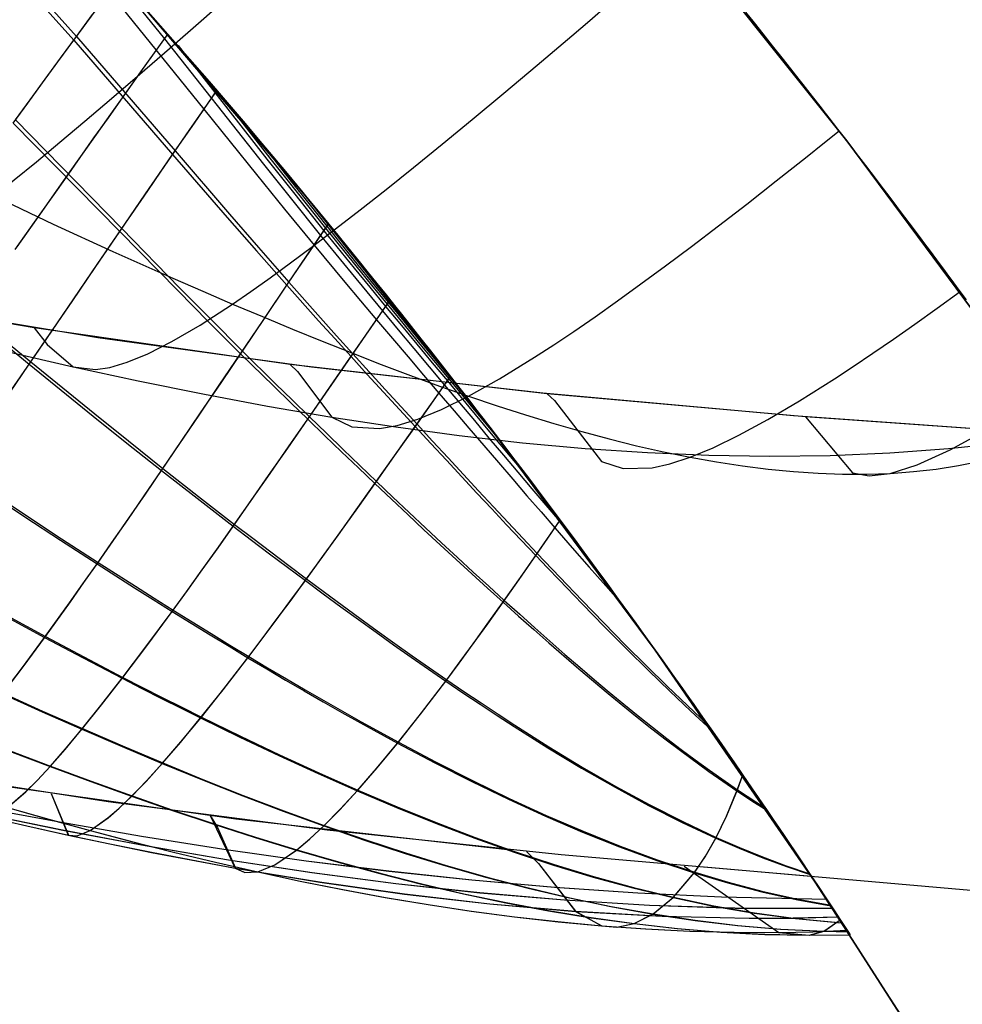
# Model space of a CAD drawing. Header units: millimetres. Extents: x -58 to 58, y -58 to 58.
# Tile 71 of 74: x 40.15 to 46.32, y 29.41 to 35.86. Entities that reach past the tile are written whole.
import ezdxf

# ---------------------------------------------------------------- set-up
doc = ezdxf.new("R2010")
doc.units = ezdxf.units.MM
doc.header["$MEASUREMENT"] = 0
doc.layers.add('Predefinito', color=5, linetype='Continuous')

msp = doc.modelspace()

# ---------------------------------------------------------------- linework, layer by layer
at = {"layer": 'Predefinito', "color": 9}
for points in [[(49.9611, 28.463), (48.9489, 30.1705), (47.8783, 31.8421), (46.7507, 33.4757), (45.5674, 35.0694), (44.3298, 36.6213), (43.0394, 38.1296), (41.6976, 39.5924), (40.3062, 41.008), (38.8668, 42.3748), (37.381, 43.6911), (35.8507, 44.9553), (34.2776, 46.1659), (32.6637, 47.3216), (31.0109, 48.4208), (29.3211, 49.4623), (27.5964, 50.4449), (25.8388, 51.3674), (24.0504, 52.2286), (22.2333, 53.0276), (20.3898, 53.7634), (18.5219, 54.4352)], [(18.5219, 54.4352), (20.3898, 53.7634), (22.2333, 53.0276), (24.0504, 52.2286), (25.8388, 51.3674), (27.5964, 50.4449), (29.3211, 49.4623), (31.0109, 48.4208), (32.6637, 47.3216), (34.2776, 46.1659), (35.8507, 44.9553), (37.381, 43.6911), (38.8668, 42.3748), (40.3062, 41.008), (41.6976, 39.5924), (43.0394, 38.1296), (44.3298, 36.6213), (45.5674, 35.0694), (46.7507, 33.4757), (47.8783, 31.8421), (48.9489, 30.1705), (49.9611, 28.463)], [(46.395, 28.5964), (45.3803, 30.1807), (44.3116, 31.7291), (43.19, 33.2397), (42.0169, 34.7106), (40.7938, 36.1402), (39.5221, 37.5267), (38.2033, 38.8685), (36.8389, 40.164), (35.4307, 41.4116), (33.9802, 42.6098), (32.4892, 43.7573), (30.9595, 44.8526), (29.3929, 45.8945), (27.7913, 46.8817), (26.1566, 47.813), (24.4907, 48.6873), (22.7956, 49.5036), (21.0733, 50.261), (19.326, 50.9584)], [(19.326, 50.9584), (21.0733, 50.261), (22.7956, 49.5036), (24.4907, 48.6873), (26.1566, 47.813), (27.7913, 46.8817), (29.3929, 45.8945), (30.9595, 44.8526), (32.4892, 43.7573), (33.9802, 42.6098), (35.4307, 41.4116), (36.8389, 40.164), (38.2033, 38.8685), (39.5221, 37.5267), (40.7938, 36.1402), (42.0169, 34.7106), (43.19, 33.2397), (44.3116, 31.7291), (45.3803, 30.1807), (46.395, 28.5964)], [(46.9894, 33.1398), (45.297, 33.2589), (43.6039, 33.411), (41.92, 33.6024), (40.2418, 33.8429), (39.4059, 33.9852), (38.5733, 34.1447), (37.7449, 34.3236), (36.9218, 34.5243), (36.1049, 34.7498)], [(46.9894, 33.1398), (45.2174, 33.2652), (43.5762, 33.4138), (42.0586, 33.585), (40.6576, 33.778), (39.3661, 33.9924), (38.1772, 34.2276), (37.6189, 34.3527), (37.0837, 34.4828), (36.5705, 34.6179)], [(46.9894, 33.1398), (45.2174, 33.2652), (43.5762, 33.4138), (42.0586, 33.585), (40.6576, 33.778), (39.3661, 33.9924), (38.1772, 34.2276), (37.6189, 34.3527), (37.0837, 34.4828), (36.5705, 34.6179)], [(45.3364, 30.2467), (43.6959, 30.3875), (42.1616, 30.5505), (40.727, 30.7358), (39.3855, 30.9435), (38.1303, 31.1737), (36.9555, 31.4269), (36.3964, 31.5622)], [(47.7542, 26.2637), (46.9863, 27.6142), (46.1801, 28.9422), (45.3364, 30.2467)]]:
    msp.add_lwpolyline(points, dxfattribs=at)
at = {"layer": 'Predefinito', "color": 9, "extrusion": (-0.003972, 0.000349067, 0.999992)}
msp.add_lwpolyline([(46.6069, 30.1351), (44.6336, 30.3085)], dxfattribs=at)
at = {"layer": 'Predefinito', "color": 9, "extrusion": (0.617267, 0.786718, -0.007506)}
msp.add_lwpolyline([(-16.7305, 320.3751), (-16.7761, 321.9875), (-17.3057, 330.3727)], dxfattribs=at)
at = {"layer": 'Predefinito', "color": 9, "extrusion": (0.617338, 0.786662, 0.007512)}
msp.add_lwpolyline([(-16.7258, 59.6145), (-16.7713, 58.0042), (-17.3011, 49.6153)], dxfattribs=at)
at = {"layer": 'Predefinito', "color": 9, "extrusion": (0, 1, 0)}
msp.add_lwpolyline([(-45.3364, 60.0045), (-45.3364, 320)], dxfattribs=at)
at = {"layer": 'Predefinito', "color": 9}
for points in [[(40.4033, 36.5762, 28.6926), (41.4289, 35.4103, 28.8446), (41.7564, 35.0236, 28.9057), (41.8873, 34.867, 28.9364), (42.0015, 34.7293, 28.9672), (42.1027, 34.6066, 28.998), (42.1936, 34.4957, 29.0288), (42.2761, 34.3945, 29.0596), (42.3518, 34.3012, 29.0905), (42.4217, 34.2147, 29.1213), (42.4866, 34.1341, 29.1522), (42.5472, 34.0585, 29.1831), (42.6584, 33.9192, 29.2449), (42.7586, 33.7927, 29.3066), (42.8507, 33.676, 29.3684), (42.9359, 33.5673, 29.4302), (43.0154, 33.4653, 29.4921), (43.0901, 33.3691, 29.5539), (43.1606, 33.2778, 29.6157), (43.2275, 33.1909, 29.6775), (43.2911, 33.1079, 29.7393), (43.3517, 33.0285, 29.8012), (43.4098, 32.9521, 29.863), (43.4654, 32.8787, 29.9248), (43.5702, 32.7397, 30.0485), (43.6675, 32.6098, 30.1722), (43.7582, 32.488, 30.2959), (43.8431, 32.3733, 30.4196), (43.9229, 32.2649, 30.5433), (43.9981, 32.1623, 30.667), (44.0691, 32.0651, 30.7907), (44.1362, 31.9726, 30.9143), (44.1997, 31.8847, 31.038), (44.26, 31.801, 31.1617), (44.3172, 31.7212, 31.2855), (44.3717, 31.645, 31.4092), (44.4234, 31.5723, 31.5329), (44.4727, 31.5028, 31.6566), (44.5197, 31.4364, 31.7803), (44.5645, 31.3728, 31.904), (44.6073, 31.312, 32.0277), (44.648, 31.2538, 32.1514), (44.687, 31.1981, 32.2751), (44.7242, 31.1448, 32.3988), (44.7597, 31.0937, 32.5225), (44.8262, 30.9977, 32.7699), (44.8871, 30.9096, 33.0174), (44.9428, 30.8284, 33.2648), (44.9941, 30.7536, 33.5122), (45.0411, 30.6846, 33.7596), (45.0844, 30.621, 34.0071), (45.1244, 30.5621, 34.2545), (45.1613, 30.5075, 34.5019), (45.1954, 30.457, 34.7494), (45.2561, 30.3666, 35.2442), (45.3085, 30.2885, 35.7391), (45.3538, 30.2205, 36.2339), (45.393, 30.1616, 36.7294), (45.4268, 30.1107, 37.225), (45.4812, 30.0286, 38.216), (45.5217, 29.967, 39.207), (45.5509, 29.9226, 40.198), (45.5833, 29.8732, 42.1801), (45.5897, 29.8635, 44.1622), (45.5139, 29.9789, 50.1016), (45.3811, 30.1796, 56.043), (45.3364, 30.2467, 60.0045)], [(39.8326, 36.4708, 29.177), (40.5, 35.728, 29.3196), (41.1487, 34.98, 29.4847), (41.5062, 34.5672, 29.586), (41.6978, 34.3481, 29.6479), (41.8973, 34.122, 29.7202), (42.1048, 33.8899, 29.8052), (42.2108, 33.7724, 29.853), (42.3179, 33.6546, 29.9047), (42.4247, 33.5376, 29.9602), (42.5304, 33.4221, 30.0194), (42.6352, 33.3081, 30.0821), (42.7388, 33.1955, 30.1483), (42.8414, 33.0844, 30.2179), (42.9428, 32.9748, 30.2909), (43.0432, 32.8668, 30.3672), (43.1425, 32.7603, 30.4467), (43.2407, 32.6555, 30.5294), (43.3378, 32.5522, 30.6152), (43.4339, 32.4505, 30.7041), (43.5288, 32.3506, 30.796), (43.6058, 32.2698, 30.8736), (43.6821, 32.1902, 30.9531), (43.8325, 32.0345, 31.1179), (43.98, 31.8835, 31.2903), (44.125, 31.7376, 31.4699), (44.2674, 31.5967, 31.6566), (44.4075, 31.4611, 31.8502), (44.5455, 31.3308, 32.0504), (44.6814, 31.206, 32.2571)], [(39.8522, 36.4964, 350.8581), (40.5177, 35.7521, 350.716), (41.1643, 35.0026, 350.5515), (41.5207, 34.5886, 350.4505), (41.7118, 34.3688, 350.3888), (41.9109, 34.142, 350.3166), (42.1179, 33.9091, 350.2317), (42.2237, 33.7912, 350.184), (42.3305, 33.673, 350.1323), (42.4371, 33.5556, 350.0768), (42.5427, 33.4396, 350.0177), (42.6472, 33.3252, 349.955), (42.7506, 33.2122, 349.8888), (42.8529, 33.1007, 349.8192), (42.9541, 32.9908, 349.7462), (43.0542, 32.8823, 349.6699), (43.1533, 32.7755, 349.5904), (43.2512, 32.6702, 349.5077), (43.348, 32.5666, 349.4218), (43.4437, 32.4646, 349.3329), (43.5383, 32.3643, 349.241), (43.6868, 32.2079, 349.0884), (43.8324, 32.0559, 348.9285), (43.9754, 31.9084, 348.7615), (44.1158, 31.7657, 348.5876), (44.2538, 31.6277, 348.407), (44.3896, 31.4946, 348.2199), (44.5233, 31.3666, 348.0265), (44.6549, 31.2438, 347.827)], [(40.5389, 36.4259, 351.2892), (41.0959, 35.7371, 351.1588), (41.7433, 34.9159, 350.9826), (41.9268, 34.6861, 350.9234), (42.1186, 34.4482, 350.8537), (42.3186, 34.2031, 350.771), (42.4212, 34.0788, 350.7241), (42.5247, 33.9541, 350.6733), (42.6279, 33.8303, 350.6185), (42.73, 33.708, 350.5599), (42.8309, 33.5872, 350.4976), (42.9306, 33.4681, 350.4318), (43.0291, 33.3506, 350.3623), (43.1263, 33.2348, 350.2895), (43.2223, 33.1205, 350.2132), (43.3171, 33.008, 350.1336), (43.4106, 32.8971, 350.0507), (43.5029, 32.788, 349.9646), (43.5939, 32.6806, 349.8754), (43.6837, 32.5749, 349.7831), (43.7613, 32.4838, 349.6997)], [(40.5695, 36.3919, 351.2849), (41.3874, 35.459, 351.1623), (41.6105, 35.1968, 351.1238), (41.8314, 34.9339, 351.0775), (41.9562, 34.7839, 351.0458), (42.0798, 34.6343, 351.0097), (42.2023, 34.485, 350.9685), (42.3236, 34.336, 350.9216), (42.3885, 34.2559, 350.8939), (42.4528, 34.1761, 350.8643), (42.5181, 34.0948, 350.8321), (42.5829, 34.0139, 350.798), (42.6477, 33.9327, 350.7616), (42.7118, 33.852, 350.7232), (42.7752, 33.7718, 350.6828), (42.8381, 33.692, 350.6405), (42.9003, 33.6128, 350.5963), (42.9617, 33.5342, 350.5502), (43.0225, 33.4562, 350.5023), (43.0825, 33.3789, 350.4526), (43.1418, 33.3022, 350.4012), (43.2004, 33.2261, 350.3479), (43.2583, 33.1507, 350.2928), (43.3155, 33.0759, 350.236), (43.3917, 32.9758, 350.1563), (43.4804, 32.8587, 350.0578), (43.5824, 32.7232, 349.9361), (43.6816, 32.5908, 349.8089), (43.7344, 32.52, 349.7373), (43.7862, 32.4502, 349.6641), (43.8377, 32.3806, 349.5885), (43.8883, 32.312, 349.5114), (43.9394, 32.2424, 349.4303), (43.9895, 32.174, 349.3476), (44.0385, 32.1068, 349.2634), (44.0866, 32.0407, 349.1776), (44.1359, 31.9728, 349.0861), (44.184, 31.9062, 348.9931), (44.231, 31.8411, 348.8985), (44.2768, 31.7773, 348.8025), (44.3214, 31.715, 348.7051), (44.365, 31.654, 348.6062), (44.4074, 31.5945, 348.5059), (44.4487, 31.5364, 348.4043), (44.4896, 31.4787, 348.2995), (44.5293, 31.4226, 348.1937), (44.5677, 31.3681, 348.0869), (44.605, 31.3151, 347.979), (44.6761, 31.2135, 347.7599), (44.7431, 31.1176, 347.5362), (44.8053, 31.028, 347.3104), (44.8633, 30.944, 347.0819), (44.9174, 30.8654, 346.8506), (44.9679, 30.7917, 346.6164), (45.0106, 30.7293, 346.4027), (45.0506, 30.6706, 346.1877), (45.088, 30.6155, 345.9713), (45.1539, 30.5182, 345.5488), (45.1823, 30.4762, 345.3478), (45.2327, 30.4013, 344.9555), (45.2763, 30.3363, 344.573), (45.3151, 30.2786, 344.1938), (45.3794, 30.1825, 343.4516), (45.4295, 30.1069, 342.732), (45.4863, 30.0208, 341.674), (45.5269, 29.9594, 340.641), (45.5738, 29.8878, 338.6256), (45.59, 29.8631, 336.0087), (45.534, 29.9483, 330.9153), (45.3546, 30.2194, 322.3599), (45.3364, 30.2467, 320)], [(38.5733, 34.1447, 60), (38.7053, 34.0247, 51.9908), (38.8092, 34.0071, 49.3287), (38.9647, 34.0412, 46.6753), (39.0687, 34.0856, 45.3541), (39.1944, 34.1523, 44.0379), (39.3448, 34.2445, 42.7279), (39.523, 34.3655, 41.425), (39.6235, 34.4378, 40.7765), (39.7321, 34.5184, 40.1303), (39.8492, 34.6077, 39.4863), (39.9753, 34.7063, 38.8448), (40.1105, 34.8143, 38.2062), (40.2553, 34.9321, 37.5716), (40.4097, 35.0599, 36.9428), (40.5741, 35.1978, 36.3212), (40.7486, 35.3461, 35.7085), (40.9334, 35.505, 35.1062), (41.1288, 35.6746, 34.5158), (41.335, 35.8553, 33.939), (41.5522, 36.0471, 33.3773)], [(38.5733, 34.1447, 320), (38.7053, 34.0247, 328.0092), (38.8092, 34.0071, 330.6713), (38.9647, 34.0412, 333.3247), (39.0687, 34.0856, 334.6459), (39.1944, 34.1523, 335.9621), (39.3448, 34.2445, 337.2721), (39.523, 34.3655, 338.575), (39.6235, 34.4378, 339.2235), (39.7321, 34.5184, 339.8697), (39.8492, 34.6077, 340.5137), (39.9753, 34.7063, 341.1552), (40.1105, 34.8143, 341.7939), (40.2553, 34.9321, 342.4284), (40.4097, 35.0599, 343.0573), (40.5741, 35.1978, 343.6788), (40.7486, 35.3461, 344.2916), (40.9334, 35.505, 344.8939), (41.1289, 35.6747, 345.4842), (41.3351, 35.8553, 346.061), (41.5523, 36.0471, 346.6227)], [(40.7333, 36.0451, 351.1317), (41.3538, 35.2762, 350.9745), (41.6975, 34.8489, 350.8775), (41.8826, 34.621, 350.8178), (42.0759, 34.3854, 350.7475), (42.2774, 34.1428, 350.6643), (42.3806, 34.0198, 350.6172), (42.4848, 33.8965, 350.5662), (42.5887, 33.7739, 350.5112), (42.6915, 33.6529, 350.4525), (42.7932, 33.5335, 350.3901), (42.8936, 33.4156, 350.3241), (42.9929, 33.2993, 350.2546), (43.091, 33.1847, 350.1817), (43.1879, 33.0716, 350.1054), (43.2835, 32.9602, 350.0258), (43.378, 32.8505, 349.9429), (43.4712, 32.7425, 349.8568), (43.5632, 32.6362, 349.7677), (43.6539, 32.5316, 349.6754), (43.7669, 32.4019, 349.5544), (43.878, 32.275, 349.4287), (43.9871, 32.151, 349.2984), (44.0943, 32.0301, 349.1636)], [(40.2418, 33.8429, 60), (40.3267, 33.7328, 54.7228), (40.4973, 33.5883, 49.4574), (40.6425, 33.5694, 46.8345), (40.7375, 33.5835, 45.5277), (40.851, 33.6171, 44.2252), (40.9855, 33.6728, 42.9279), (41.1438, 33.7532, 41.6367), (41.3284, 33.8612, 40.3525), (41.542, 33.9993, 39.0761), (41.6605, 34.0806, 38.4413), (41.7871, 34.1702, 37.8101), (41.922, 34.2683, 37.1837), (42.0653, 34.3753, 36.5635), (42.2172, 34.4911, 35.9509), (42.378, 34.616, 35.3471), (42.5478, 34.7501, 34.7535), (42.7267, 34.8936, 34.1715), (42.9151, 35.0467, 33.6023), (43.113, 35.2095, 33.0473), (43.3206, 35.3823, 32.5079), (43.4281, 35.4724, 32.2444), (43.5381, 35.5651, 31.9853), (43.6506, 35.6604, 31.7308), (43.7657, 35.7582, 31.481), (43.8834, 35.8587, 31.236), (44.0036, 35.9617, 30.9962)], [(40.2418, 33.8429, 320), (40.3267, 33.7328, 325.2772), (40.4973, 33.5883, 330.5426), (40.6425, 33.5694, 333.1655), (40.7375, 33.5835, 334.4723), (40.851, 33.6171, 335.7748), (40.9855, 33.6728, 337.0721), (41.1438, 33.7532, 338.3633), (41.3284, 33.8612, 339.6475), (41.542, 33.9993, 340.9239), (41.6605, 34.0806, 341.5587), (41.7871, 34.1702, 342.1899), (41.922, 34.2683, 342.8163), (42.0653, 34.3753, 343.4365), (42.2172, 34.4911, 344.0491), (42.378, 34.616, 344.6529), (42.5478, 34.7501, 345.2465), (42.7267, 34.8936, 345.8285), (42.9151, 35.0467, 346.3977), (43.113, 35.2095, 346.9527), (43.3206, 35.3823, 347.4921), (43.4281, 35.4724, 347.7556), (43.5381, 35.5651, 348.0147), (43.6506, 35.6604, 348.2692), (43.7657, 35.7582, 348.519), (43.8834, 35.8587, 348.764), (44.0036, 35.9617, 349.0038)], [(40.1037, 35.1847, 30.1869), (40.1989, 35.3157, 29.966), (40.2966, 35.4499, 29.7478), (40.397, 35.5873, 29.5323), (40.5, 35.728, 29.3196), (40.6468, 35.9279, 29.0308)], [(40.1191, 35.2059, 349.8495), (40.2149, 35.3376, 350.0702), (40.3132, 35.4725, 350.2883), (40.4141, 35.6107, 350.5036), (40.5177, 35.7521, 350.716), (40.6241, 35.8969, 350.9255)], [(46.3514, 34.0264, 31.8906), (46.3108, 34.0817, 31.8069), (46.269, 34.1384, 31.7247), (46.2261, 34.1964, 31.6441), (46.1821, 34.2558, 31.565), (46.137, 34.3165, 31.4876), (46.0909, 34.3784, 31.4118), (46.0437, 34.4416, 31.3377), (45.9954, 34.506, 31.2653), (45.9462, 34.5716, 31.1945), (45.8959, 34.6383, 31.1256), (45.8447, 34.7061, 31.0584), (45.7924, 34.775, 30.993), (45.7392, 34.8449, 30.9294), (45.6851, 34.9158, 30.8677), (45.6301, 34.9877, 30.8079), (45.5742, 35.0606, 30.75), (45.5173, 35.1343, 30.694), (45.4596, 35.2089, 30.64), (45.4011, 35.2843, 30.588), (45.3418, 35.3604, 30.5381), (45.2817, 35.4374, 30.4902), (45.2208, 35.5149, 30.4444), (45.1592, 35.5932, 30.4008), (45.097, 35.672, 30.3593), (45.0341, 35.7514, 30.3201), (44.9706, 35.8313, 30.2832), (44.9064, 35.9116, 30.2485)], [(46.3299, 34.0557, 348.1542), (46.2896, 34.1104, 348.2352), (46.2475, 34.1675, 348.3162), (46.2035, 34.227, 348.3971), (46.1573, 34.2893, 348.4781), (46.1089, 34.3543, 348.559), (46.0582, 34.4223, 348.64), (46.0049, 34.4935, 348.7209), (45.9488, 34.5682, 348.8019), (45.8897, 34.6466, 348.8828), (45.8273, 34.729, 348.9637), (45.7614, 34.8159, 349.0445), (45.6914, 34.9077, 349.1254), (45.6168, 35.0051, 349.2062), (45.537, 35.1089, 349.287), (45.451, 35.2201, 349.3679), (45.358, 35.3398, 349.4487), (45.3082, 35.4036, 349.4891), (45.2561, 35.4703, 349.5295), (45.2011, 35.5402, 349.5699), (45.1431, 35.6139, 349.6103), (45.0814, 35.692, 349.6507), (45.0154, 35.7752, 349.6911), (44.9442, 35.8646, 349.7315)], [(40.1171, 34.3557, 31.1822), (40.2801, 34.5876, 30.7229), (40.4519, 34.8315, 30.272), (40.633, 35.0879, 29.8305), (40.7273, 35.2208, 29.6136), (40.8241, 35.357, 29.3994), (40.9688, 35.5598, 29.0945), (41.1192, 35.7696, 28.7961)], [(40.1297, 34.3736, 348.8544), (40.2936, 34.6067, 349.3137), (40.4664, 34.852, 349.7645), (40.6486, 35.1098, 350.2058), (40.7434, 35.2435, 350.4225), (40.8407, 35.3804, 350.6366), (40.9407, 35.5206, 350.8478), (41.1192, 35.7696, 351.2039)], [(41.1854, 35.6933, 351.1938), (41.7664, 34.9497, 351.0349), (41.9491, 34.7189, 350.976), (42.1401, 34.4798, 350.9065), (42.3395, 34.2335, 350.8241), (42.4416, 34.1086, 350.7774), (42.5448, 33.9833, 350.7266), (42.6477, 33.8587, 350.6719), (42.7494, 33.7358, 350.6134), (42.8499, 33.6144, 350.5512), (42.9492, 33.4947, 350.4854), (43.0891, 33.3262, 350.3851), (43.2265, 33.1611, 350.2777), (43.3613, 32.9995, 350.1635), (43.4935, 32.8413, 350.0426)], [(40.0787, 33.4152, 32.6989), (40.2084, 33.605, 32.2185), (40.3451, 33.8054, 31.744), (40.4892, 34.0167, 31.2761), (40.6412, 34.2395, 30.8154), (40.8014, 34.474, 30.3627), (40.9704, 34.7208, 29.9188), (41.0584, 34.8488, 29.7005), (41.1487, 34.98, 29.4847), (41.2908, 35.1856, 29.1621), (41.439, 35.3986, 28.8462)], [(40.0882, 33.4291, 347.3374), (40.2186, 33.6199, 347.818), (40.3561, 33.8214, 348.2926), (40.501, 34.0339, 348.7607), (40.6538, 34.2579, 349.2214), (40.8149, 34.4937, 349.674), (40.9849, 34.7418, 350.1177), (41.0734, 34.8706, 350.3359), (41.1643, 35.0026, 350.5515), (41.2577, 35.1377, 350.7644), (41.4275, 35.3822, 351.1301), (41.439, 35.3987, 351.1539)], [(41.4548, 35.3801, 351.1512), (41.7861, 34.9557, 351.0578), (41.9644, 34.7295, 351.0001), (42.1506, 34.4955, 350.9323), (42.3496, 34.2486, 350.85), (42.4516, 34.1234, 350.8034), (42.5545, 33.9977, 350.7527), (42.6572, 33.8728, 350.698), (42.7588, 33.7496, 350.6396), (42.8591, 33.6279, 350.5774), (42.9582, 33.5079, 350.5116), (43.0481, 33.3992, 350.4481), (43.1369, 33.2918, 350.3817), (43.2246, 33.1859, 350.3124), (43.3113, 33.0813, 350.2402)], [(40.1037, 35.1847, 30.1869), (40.8014, 34.474, 30.3627), (41.182, 34.0869, 30.4696), (41.3845, 33.883, 30.5341), (41.5945, 33.6736, 30.6086), (41.8117, 33.4596, 30.6953), (41.9225, 33.3516, 30.7438), (42.0341, 33.2435, 30.7959), (42.1456, 33.1361, 30.8517), (42.2562, 33.03, 30.911), (42.366, 32.9252, 30.9736), (42.4749, 32.8218, 31.0396), (42.5829, 32.7196, 31.1088), (42.69, 32.6189, 31.1813), (42.7962, 32.5195, 31.257), (42.9015, 32.4215, 31.3358), (43.006, 32.325, 31.4176), (43.1096, 32.2299, 31.5025), (43.2124, 32.1364, 31.5903), (43.3142, 32.0443, 31.681), (43.4152, 31.9539, 31.7745), (43.5153, 31.865, 31.8709), (43.6145, 31.7777, 31.97), (43.713, 31.6921, 32.0719), (43.8106, 31.6082, 32.1764), (43.9076, 31.526, 32.2835), (44.0039, 31.4456, 32.3932), (44.0996, 31.367, 32.5054), (44.1946, 31.2902, 32.6202), (44.2892, 31.2154, 32.7373), (44.3833, 31.1424, 32.8569), (44.4769, 31.0713, 32.9788), (44.663, 30.9353, 33.2294), (44.8479, 30.8074, 33.4889), (44.946, 30.7427, 33.6306), (45.0438, 30.6806, 33.7745)], [(40.1191, 35.2059, 349.8495), (40.8149, 34.4937, 349.674), (41.1946, 34.1056, 349.5673), (41.3967, 33.9011, 349.5029), (41.6063, 33.691, 349.4284), (41.8231, 33.4763, 349.3417), (41.9337, 33.368, 349.2932), (42.0452, 33.2595, 349.2411), (42.1565, 33.1517, 349.1853), (42.2669, 33.0453, 349.1261), (42.3765, 32.9401, 349.0634), (42.4852, 32.8363, 348.9974), (42.593, 32.7338, 348.9281), (42.6999, 32.6327, 348.8556), (42.8059, 32.533, 348.7799), (42.911, 32.4347, 348.7011), (43.0152, 32.3378, 348.6192), (43.1186, 32.2424, 348.5343), (43.221, 32.1485, 348.4464), (43.3227, 32.0562, 348.3556), (43.4234, 31.9654, 348.262), (43.5232, 31.8762, 348.1656), (43.6221, 31.7886, 348.0664), (43.7202, 31.7027, 347.9645), (43.8176, 31.6185, 347.8599), (43.9142, 31.5361, 347.7527), (44.0102, 31.4554, 347.6429), (44.1055, 31.3765, 347.5306), (44.2002, 31.2995, 347.4158), (44.2944, 31.2243, 347.2985), (44.3881, 31.1511, 347.1789), (44.4814, 31.0798, 347.0569), (44.5742, 31.0104, 346.9326), (44.6667, 30.9431, 346.806), (44.8507, 30.8147, 346.5463), (45.0343, 30.6946, 346.2774)], [(41.92, 33.6024, 60), (41.9674, 33.5579, 57.4401), (42.1913, 33.2576, 49.7747), (42.3231, 33.193, 47.2289), (42.5054, 33.1829, 44.694), (42.6206, 33.2036, 43.4324), (42.7548, 33.2445, 42.1756), (42.91, 33.3075, 40.9243), (43.0882, 33.3949, 39.6793), (43.2915, 33.5087, 38.4425), (43.5212, 33.65, 37.2212), (43.6462, 33.7313, 36.619), (43.7783, 33.8199, 36.0238), (43.9176, 33.9159, 35.4368), (44.0641, 34.0194, 34.859), (44.2182, 34.1306, 34.2913), (44.3798, 34.2496, 33.735), (44.5492, 34.3765, 33.1911), (44.7264, 34.5114, 32.6605), (44.9117, 34.6545, 32.1445), (45.1052, 34.806, 31.644), (45.307, 34.9658, 31.1602), (45.4111, 35.049, 30.9248), (45.5173, 35.1343, 30.694)], [(41.92, 33.6024, 320), (41.9674, 33.5579, 322.5599), (42.1913, 33.2576, 330.2253), (42.3231, 33.193, 332.7711), (42.5054, 33.1829, 335.306), (42.6206, 33.2036, 336.5676), (42.7548, 33.2445, 337.8244), (42.91, 33.3075, 339.0757), (43.0882, 33.3949, 340.3207), (43.2915, 33.5087, 341.5575), (43.5212, 33.65, 342.7788), (43.6462, 33.7313, 343.381), (43.7783, 33.8199, 343.9762), (43.9176, 33.9159, 344.5632), (44.0641, 34.0194, 345.141), (44.2182, 34.1306, 345.7087), (44.3798, 34.2496, 346.265), (44.5492, 34.3765, 346.8089), (44.7264, 34.5114, 347.3395), (44.9117, 34.6545, 347.8555), (45.1052, 34.806, 348.356), (45.307, 34.9658, 348.8398), (45.4111, 35.049, 349.0752), (45.5173, 35.1343, 349.306)], [(39.1999, 35.0802, 38.7715), (40.3658, 34.5236, 38.8839), (40.7575, 34.3444, 38.9308), (40.9537, 34.2564, 38.9593), (41.1499, 34.1694, 38.9925), (41.346, 34.0837, 39.0311), (41.542, 33.9993, 39.0761), (41.7379, 33.9164, 39.1281), (41.9333, 33.8351, 39.1872), (42.1281, 33.7557, 39.2532), (42.3223, 33.6784, 39.3258), (42.5155, 33.6034, 39.4049), (42.7077, 33.531, 39.4904), (42.8987, 33.4614, 39.5819), (43.0882, 33.3949, 39.6793), (43.2762, 33.3316, 39.7824), (43.4626, 33.2718, 39.8912), (43.6472, 33.2156, 40.0053), (43.83, 33.1632, 40.1247), (44.0109, 33.1147, 40.2493), (44.1899, 33.0704, 40.3788), (44.3667, 33.0304, 40.5132), (44.5414, 32.9949, 40.6522), (44.7139, 32.964, 40.7958), (44.8841, 32.9379, 40.9437), (45.052, 32.9167, 41.0957), (45.2173, 32.9006, 41.2516), (45.3802, 32.8897, 41.4111), (45.5404, 32.884, 41.574), (45.698, 32.8838, 41.7401), (45.8529, 32.8892, 41.9092), (46.0049, 32.9003, 42.081), (46.1541, 32.9171, 42.2553), (46.3005, 32.9397, 42.4316), (46.444, 32.9681, 42.6097)], [(39.1999, 35.0802, 341.2285), (40.3658, 34.5236, 341.1161), (40.7575, 34.3444, 341.0692), (40.9537, 34.2564, 341.0407), (41.1499, 34.1694, 341.0075), (41.346, 34.0837, 340.9689), (41.542, 33.9993, 340.9239), (41.7379, 33.9164, 340.8719), (41.9333, 33.8351, 340.8128), (42.1281, 33.7557, 340.7468), (42.3223, 33.6784, 340.6742), (42.5155, 33.6034, 340.5951), (42.7077, 33.531, 340.5096), (42.8987, 33.4614, 340.4181), (43.0882, 33.3949, 340.3207), (43.2762, 33.3316, 340.2176), (43.4626, 33.2718, 340.1088), (43.6472, 33.2156, 339.9947), (43.83, 33.1632, 339.8753), (44.0109, 33.1147, 339.7507), (44.1899, 33.0704, 339.6212), (44.3667, 33.0304, 339.4868), (44.5414, 32.9949, 339.3478), (44.7139, 32.964, 339.2042), (44.8841, 32.9379, 339.0563), (45.052, 32.9167, 338.9043), (45.2173, 32.9006, 338.7484), (45.3802, 32.8897, 338.5889), (45.5404, 32.884, 338.426), (45.698, 32.8838, 338.2599), (45.8529, 32.8892, 338.0908), (46.0049, 32.9003, 337.919), (46.1541, 32.9171, 337.7447), (46.3005, 32.9397, 337.5684), (46.444, 32.9681, 337.3903)], [(41.7068, 35.0826, 351.105), (41.9263, 34.8024, 351.0369), (42.0409, 34.6573, 350.9975), (42.1584, 34.5094, 350.9538), (42.357, 34.2621, 350.8717), (42.4588, 34.1367, 350.8252), (42.5615, 34.0108, 350.7746), (42.6641, 33.8858, 350.7201), (42.7654, 33.7623, 350.6618), (42.8655, 33.6405, 350.5997), (42.9644, 33.5202, 350.534), (43.0371, 33.4319, 350.4829), (43.1091, 33.3445, 350.4298)], [(36.3385, 34.7833, 49.2133), (37.1527, 34.5025, 49.2475), (37.9764, 34.2446, 49.2864), (38.8092, 34.0071, 49.3287), (39.6505, 33.7881, 49.3779), (40.0734, 33.6857, 49.4121), (40.4973, 33.5883, 49.4574), (40.9218, 33.4961, 49.5166), (41.3461, 33.4098, 49.5897), (41.7695, 33.3301, 49.676), (42.1913, 33.2576, 49.7747), (42.6107, 33.1931, 49.885), (43.0276, 33.137, 50.0063), (43.4417, 33.09, 50.1381), (43.8527, 33.0525, 50.2798), (44.2604, 33.025, 50.4307), (44.6643, 33.0079, 50.59), (45.0641, 33.0018, 50.7568), (45.4592, 33.0071, 50.9302), (45.8493, 33.024, 51.1091), (46.2344, 33.0522, 51.2924), (46.6144, 33.091, 51.4787), (46.9894, 33.1398, 51.6667)], [(36.3385, 34.7833, 330.7867), (37.1527, 34.5025, 330.7525), (37.9764, 34.2446, 330.7136), (38.8092, 34.0071, 330.6713), (39.6505, 33.7881, 330.6221), (40.0734, 33.6857, 330.5879), (40.4973, 33.5883, 330.5426), (40.9218, 33.4961, 330.4834), (41.3461, 33.4098, 330.4103), (41.7695, 33.3301, 330.324), (42.1913, 33.2576, 330.2253), (42.6107, 33.1931, 330.115), (43.0276, 33.137, 329.9937), (43.4417, 33.09, 329.8619), (43.8527, 33.0525, 329.7202), (44.2604, 33.025, 329.5693), (44.6643, 33.0079, 329.41), (45.0641, 33.0018, 329.2432), (45.4592, 33.0071, 329.0698), (45.8493, 33.024, 328.8909), (46.2344, 33.0522, 328.7076), (46.6144, 33.091, 328.5213), (46.9894, 33.1398, 328.3333)], [(40.0334, 31.4436, 38.4237), (40.1634, 31.6156, 37.414), (40.3094, 31.8137, 36.4067), (40.4722, 32.0396, 35.4051), (40.5603, 32.1638, 34.9076), (40.6532, 32.2957, 34.4128), (40.7509, 32.4357, 33.9211), (40.8538, 32.5842, 33.4331), (40.962, 32.7415, 32.9492), (41.0759, 32.908, 32.4698), (41.1957, 33.084, 31.9955), (41.3218, 33.27, 31.5268), (41.4546, 33.4664, 31.0643), (41.5945, 33.6736, 30.6086), (41.7419, 33.892, 30.1603), (41.8973, 34.122, 29.7202), (42.0307, 34.3189, 29.3671), (42.1702, 34.524, 29.0205)], [(40.0371, 31.4484, 341.6066), (40.1678, 31.6214, 342.6177), (40.3144, 31.8206, 343.6263), (40.4781, 32.0479, 344.6289), (40.5666, 32.1727, 345.127), (40.6599, 32.3053, 345.6222), (40.7582, 32.4461, 346.1143), (40.8616, 32.5955, 346.6027), (40.9704, 32.7536, 347.0869), (41.0849, 32.9211, 347.5666), (41.2053, 33.0981, 348.0411), (41.3321, 33.2852, 348.51), (41.4656, 33.4827, 348.9726), (41.6063, 33.691, 349.4284), (41.7545, 33.9107, 349.8766), (41.9109, 34.142, 350.3166), (42.0759, 34.3854, 350.7475), (42.1496, 34.4937, 350.9295), (42.1682, 34.5266, 350.9805)], [(43.6039, 33.411, 60), (43.6521, 33.3677, 57.567), (43.9597, 32.9667, 47.8575), (44.1023, 32.9204, 45.4429), (44.2922, 32.9257, 43.0398), (44.4087, 32.9516, 41.8438), (44.5414, 32.9949, 40.6522), (44.6918, 33.057, 39.4665), (44.8608, 33.1389, 38.2916), (45.0492, 33.2411, 37.1337), (45.2578, 33.3643, 35.9986), (45.4875, 33.5093, 34.8923), (45.6104, 33.5902, 34.3519), (45.739, 33.6767, 33.821), (45.8732, 33.7691, 33.3003), (46.0131, 33.8673, 32.7905), (46.159, 33.9715, 32.2925), (46.3108, 34.0817, 31.8069)], [(43.6039, 33.411, 320), (43.6521, 33.3677, 322.433), (43.9597, 32.9667, 332.1425), (44.1023, 32.9204, 334.5571), (44.2922, 32.9257, 336.9602), (44.4087, 32.9516, 338.1562), (44.5414, 32.9949, 339.3478), (44.6918, 33.057, 340.5335), (44.8608, 33.1389, 341.7084), (45.0492, 33.2411, 342.8663), (45.2578, 33.3643, 344.0014), (45.4875, 33.5093, 345.1077), (45.6104, 33.5902, 345.6481), (45.739, 33.6767, 346.179), (45.8732, 33.7691, 346.6997), (46.0131, 33.8673, 347.2095), (46.159, 33.9715, 347.7075), (46.3108, 34.0817, 348.1931)], [(40.0655, 30.6983, 44.5593), (40.185, 30.8007, 42.5706), (40.2598, 30.8753, 41.5732), (40.3456, 30.9674, 40.574), (40.4435, 31.0788, 39.5733), (40.5543, 31.2112, 38.5713), (40.6789, 31.3663, 37.5688), (40.8184, 31.5456, 36.5687), (40.9736, 31.7509, 35.5739), (41.1456, 31.984, 34.5878), (41.2384, 32.1117, 34.099), (41.3359, 32.2472, 33.6136), (41.4383, 32.3908, 33.1319), (41.5459, 32.5429, 32.6545), (41.659, 32.7039, 32.1817), (41.7778, 32.874, 31.714), (41.9027, 33.0537, 31.2519), (42.0341, 33.2435, 30.7959), (42.1723, 33.4436, 30.3467), (42.3179, 33.6546, 29.9047), (42.4431, 33.8361, 29.5481), (42.5738, 34.0253, 29.1972)], [(40.0666, 30.6991, 335.4624), (40.1868, 30.8023, 337.4539), (40.2619, 30.8774, 338.4527), (40.3482, 30.9702, 339.4533), (40.4465, 31.0823, 340.4554), (40.5578, 31.2155, 341.4588), (40.6831, 31.3715, 342.4626), (40.8232, 31.5519, 343.464), (40.9792, 31.7584, 344.4599), (41.1521, 31.9928, 345.4469), (41.2453, 32.1212, 345.9362), (41.3432, 32.2575, 346.422), (41.4462, 32.4019, 346.904), (41.5544, 32.5549, 347.3818), (41.668, 32.7168, 347.8549), (41.7875, 32.8879, 348.3228), (41.9131, 33.0686, 348.785), (42.0452, 33.2595, 349.2411), (42.1842, 33.4608, 349.6904), (42.3305, 33.673, 350.1323), (42.4848, 33.8965, 350.5662), (42.5525, 33.9943, 350.7468), (42.5536, 33.996, 350.7498), (42.5711, 34.0287, 350.8044)], [(39.8157, 33.9264, 32.1232), (40.2084, 33.605, 32.2185), (40.6285, 33.2644, 32.3292), (40.8491, 33.0877, 32.3949), (41.0759, 32.908, 32.4698), (41.3088, 32.7258, 32.5559), (41.427, 32.6343, 32.6035), (41.5459, 32.5429, 32.6545), (41.6649, 32.4522, 32.7088), (41.7833, 32.3625, 32.7663), (41.9012, 32.2738, 32.8269), (42.0185, 32.1862, 32.8907), (42.1353, 32.0997, 32.9575), (42.2516, 32.0143, 33.0272), (42.3673, 31.9301, 33.1), (42.4826, 31.847, 33.1756), (42.5973, 31.7652, 33.2541), (42.7116, 31.6846, 33.3354), (42.8253, 31.6053, 33.4194), (42.9386, 31.5274, 33.5062), (43.0514, 31.4508, 33.5956), (43.1637, 31.3756, 33.6877), (43.2755, 31.3019, 33.7824), (43.3869, 31.2298, 33.8795), (43.6085, 31.0901, 34.0814), (43.8292, 30.957, 34.2928), (44.0491, 30.8309, 34.5136), (44.2689, 30.712, 34.7432), (44.4887, 30.6009, 34.9815), (44.7092, 30.4977, 35.228), (44.8624, 30.4312, 35.4033), (45.0163, 30.369, 35.5821), (45.1715, 30.3114, 35.7642), (45.3286, 30.2585, 35.9493)], [(39.8267, 33.942, 347.9132), (40.2186, 33.6199, 347.818), (40.6381, 33.2785, 347.7072), (40.8583, 33.1014, 347.6415), (41.0849, 32.9211, 347.5666), (41.3175, 32.7383, 347.4805), (41.4355, 32.6466, 347.4328), (41.5544, 32.5549, 347.3818), (41.6732, 32.4639, 347.3275), (41.7915, 32.3739, 347.2699), (41.9092, 32.285, 347.2092), (42.0264, 32.1971, 347.1454), (42.1431, 32.1103, 347.0786), (42.2592, 32.0246, 347.0087), (42.3748, 31.9401, 346.9359), (42.4899, 31.8568, 346.8602), (42.6044, 31.7747, 346.7816), (42.7185, 31.6939, 346.7003), (42.8321, 31.6143, 346.6161), (42.9452, 31.5361, 346.5293), (43.0578, 31.4593, 346.4397), (43.1699, 31.3839, 346.3476), (43.2815, 31.31, 346.2528), (43.3926, 31.2376, 346.1555), (43.6139, 31.0974, 345.9535), (43.834, 30.9639, 345.7418), (44.0535, 30.8373, 345.5208), (44.2727, 30.718, 345.2909), (44.492, 30.6064, 345.0523), (44.7119, 30.5028, 344.8056), (44.8636, 30.4364, 344.6313), (45.016, 30.3743, 344.4535), (45.1697, 30.3167, 344.2726), (45.3251, 30.2637, 344.0886)], [(30.5694, 33.8424, 320), (30.8761, 33.6678, 319.9999), (31.1859, 33.4994, 319.9998), (31.4988, 33.337, 319.9996), (31.8151, 33.1804, 319.9995), (32.1465, 33.0241, 319.9993), (32.4866, 32.8715, 319.9991), (32.8355, 32.7226, 319.9988), (33.1934, 32.5775, 319.9986), (33.561, 32.4361, 319.9984), (34.3249, 32.1652, 319.998), (34.7218, 32.0357, 319.9978), (35.5653, 31.7834, 319.9972), (36.4162, 31.5572, 319.9967), (37.3328, 31.3412, 319.9961), (38.2997, 31.1404, 319.9955), (39.8501, 30.8675, 319.9942), (41.5624, 30.6237, 319.9928), (43.363, 30.4201, 319.9921)], [(40.3517, 30.7903, 319.9938), (40.4649, 30.5176, 331.4098), (40.5231, 30.5132, 333.3646), (40.6082, 30.5477, 335.3295), (40.7259, 30.6313, 337.3033), (40.7989, 30.6949, 338.293), (40.8823, 30.7751, 339.2844), (40.977, 30.8732, 340.2773), (41.0837, 30.9909, 341.2715), (41.2033, 31.1299, 342.2661), (41.3367, 31.2914, 343.2584), (41.4845, 31.4771, 344.2454), (41.648, 31.6885, 345.2242), (41.7358, 31.8045, 345.7096), (41.8281, 31.9278, 346.1919), (41.9249, 32.0585, 346.6706), (42.0264, 32.1971, 347.1454), (42.133, 32.3438, 347.6159), (42.2447, 32.499, 348.0817), (42.362, 32.663, 348.5423), (42.4852, 32.8363, 348.9974), (42.6146, 33.0192, 349.4464), (42.7506, 33.2122, 349.8888), (42.8936, 33.4156, 350.3241), (42.9564, 33.5047, 350.5056), (42.9574, 33.5063, 350.5087), (42.9676, 33.5267, 350.5457)], [(40.3518, 30.7903, 60), (40.4645, 30.5178, 48.6062), (40.5224, 30.5131, 46.6541), (40.6071, 30.5471, 44.6919), (40.7242, 30.6299, 42.721), (40.7969, 30.6931, 41.7327), (40.8799, 30.7726, 40.7426), (40.9741, 30.8701, 39.7511), (41.0803, 30.9871, 38.7583), (41.1994, 31.1252, 37.7651), (41.3321, 31.2858, 36.774), (41.4792, 31.4703, 35.7881), (41.6419, 31.6806, 34.8103), (41.7293, 31.7959, 34.3253), (41.8211, 31.9185, 33.8435), (41.9175, 32.0485, 33.3651), (42.0185, 32.1862, 32.8907), (42.1245, 32.3321, 32.4205), (42.2357, 32.4864, 31.9549), (42.3524, 32.6495, 31.4945), (42.4749, 32.8218, 31.0396), (42.6035, 33.0036, 30.5907), (42.7388, 33.1955, 30.1483), (42.8519, 33.3563, 29.7998), (42.9697, 33.5239, 29.4561)], [(45.297, 33.2589, 60), (45.6061, 32.8927, 46.4074), (45.7139, 32.8738, 44.1542), (45.8529, 32.8892, 41.9092), (46.0289, 32.9449, 39.6784), (46.2459, 33.044, 37.4831), (46.3708, 33.1108, 36.4068), (46.5072, 33.1895, 35.3488), (46.6556, 33.2804, 34.3124), (46.8163, 33.3839, 33.3006)], [(45.297, 33.2589, 320), (45.6061, 32.8927, 333.5926), (45.7139, 32.8738, 335.8458), (45.8529, 32.8892, 338.0908), (46.0289, 32.9449, 340.3216), (46.2459, 33.044, 342.5169), (46.3708, 33.1108, 343.5932), (46.5072, 33.1895, 344.6512), (46.6556, 33.2804, 345.6876), (46.8163, 33.3839, 346.6994)], [(39.7278, 32.905, 34.1694), (40.1791, 32.6045, 34.2776), (40.4135, 32.4508, 34.341), (40.6532, 32.2957, 34.4128), (40.8976, 32.1397, 34.4946), (41.0213, 32.0617, 34.5397), (41.1456, 31.984, 34.5878), (41.2701, 31.9069, 34.6391), (41.3943, 31.8306, 34.6932), (41.5182, 31.7552, 34.7503), (41.6419, 31.6806, 34.8103), (41.7653, 31.6069, 34.8731), (41.8885, 31.5343, 34.9386), (42.0115, 31.4626, 35.007), (42.1342, 31.3919, 35.078), (42.2567, 31.3224, 35.1516), (42.379, 31.254, 35.2279), (42.6232, 31.1207, 35.3881), (42.8664, 30.9924, 35.5583), (43.1089, 30.8696, 35.738), (43.351, 30.7526, 35.927), (43.593, 30.6419, 36.1249), (43.8353, 30.5379, 36.3313), (44.0784, 30.4411, 36.5459), (44.3225, 30.3517, 36.7684), (44.568, 30.2703, 36.9984), (44.7883, 30.2049, 37.2095), (45.0105, 30.1468, 37.4256), (45.2354, 30.0965, 37.6463), (45.464, 30.0546, 37.8713)], [(39.7354, 32.9161, 345.8659), (40.1863, 32.615, 345.7576), (40.4205, 32.4609, 345.6941), (40.6599, 32.3053, 345.6222), (40.9042, 32.1489, 345.5403), (41.0278, 32.0708, 345.4952), (41.1521, 31.9928, 345.4469), (41.2764, 31.9155, 345.3957), (41.4005, 31.839, 345.3414), (41.5244, 31.7633, 345.2843), (41.648, 31.6885, 345.2242), (41.7713, 31.6147, 345.1614), (41.8944, 31.5418, 345.0957), (42.0172, 31.4699, 345.0273), (42.1398, 31.3991, 344.9562), (42.2622, 31.3293, 344.8824), (42.3844, 31.2607, 344.8061), (42.6283, 31.127, 344.6456), (42.8713, 30.9984, 344.4753), (43.1135, 30.8752, 344.2953), (43.3552, 30.7578, 344.1061), (43.5969, 30.6468, 343.9079), (43.8389, 30.5424, 343.7012), (44.0816, 30.4452, 343.4863), (44.3254, 30.3555, 343.2635), (44.5705, 30.2737, 343.0332), (44.7898, 30.2082, 342.8225), (45.0109, 30.1499, 342.6068), (45.2347, 30.0994, 342.3865), (45.4622, 30.0573, 342.1621)], [(41.3945, 30.6453, 319.9929), (41.4432, 30.5682, 323.6454), (41.5596, 30.3015, 331.1526), (41.6222, 30.2722, 333.0639), (41.7072, 30.2765, 334.9838), (41.8191, 30.3229, 336.9112), (41.9626, 30.4208, 338.8451), (42.0477, 30.4923, 339.8142), (42.1424, 30.5805, 340.7845), (42.2473, 30.6869, 341.7553), (42.3628, 30.8126, 342.7241), (42.4895, 30.9588, 343.6884), (42.6283, 31.127, 344.6456), (42.7798, 31.3188, 345.5934), (42.9452, 31.5361, 346.5293), (43.0334, 31.655, 346.992), (43.1256, 31.7811, 347.4509), (43.2219, 31.9147, 347.9055), (43.3227, 32.0562, 348.3556), (43.428, 32.2059, 348.8009), (43.5383, 32.3643, 349.241), (43.6884, 32.5818, 349.7999)], [(41.3946, 30.6453, 60.0002), (41.5592, 30.3018, 48.863), (41.6215, 30.2723, 46.9544), (41.7061, 30.2762, 45.0371), (41.8175, 30.322, 43.1124), (41.9604, 30.4191, 41.1813), (42.0451, 30.49, 40.2136), (42.1394, 30.5776, 39.2446), (42.2438, 30.6833, 38.2751), (42.3588, 30.8082, 37.3075), (42.485, 30.9535, 36.3444), (42.6232, 31.1207, 35.3881), (42.774, 31.3113, 34.4413), (42.9386, 31.5274, 33.5062), (43.0264, 31.6455, 33.0438), (43.1182, 31.7709, 32.5853), (43.214, 31.9037, 32.1309), (43.3142, 32.0443, 31.681), (43.4191, 32.1932, 31.2359), (43.5288, 32.3506, 30.796), (43.6073, 32.464, 30.4966), (43.6884, 32.5818, 30.1999)], [(40.0653, 31.9557, 343.6931), (40.3144, 31.8206, 343.6263), (40.5674, 31.6858, 343.5503), (40.8232, 31.5519, 343.464), (40.9516, 31.4857, 343.4167), (41.08, 31.4202, 343.3666), (41.2083, 31.3554, 343.3138), (41.3367, 31.2914, 343.2584), (41.5932, 31.1659, 343.1397), (41.8497, 31.044, 343.0108), (42.1062, 30.9261, 342.8722), (42.3628, 30.8126, 342.7241), (42.6193, 30.7037, 342.5669), (42.8759, 30.6, 342.4009), (43.1327, 30.5019, 342.2264), (43.3901, 30.4097, 342.0438), (43.6484, 30.3241, 341.8534), (43.9078, 30.2453, 341.6555), (44.1687, 30.1738, 341.4505), (44.4314, 30.1101, 341.2388), (44.6959, 30.0546, 341.0208), (44.963, 30.0083, 340.7971), (45.2334, 29.9717, 340.5684), (45.5372, 29.9436, 340.3105)], [(40.0601, 31.9484, 36.3399), (40.3094, 31.8137, 36.4067), (40.5624, 31.6792, 36.4825), (40.8184, 31.5456, 36.5687), (40.9468, 31.4796, 36.6159), (41.0753, 31.4142, 36.666), (41.2037, 31.3496, 36.7187), (41.3321, 31.2858, 36.774), (41.5888, 31.1606, 36.8925), (41.8454, 31.039, 37.0212), (42.102, 30.9214, 37.1596), (42.3588, 30.8082, 37.3075), (42.6155, 30.6996, 37.4645), (42.8723, 30.5962, 37.6303), (43.1293, 30.4983, 37.8045), (43.3869, 30.4065, 37.9869), (43.6454, 30.3211, 38.177), (43.9051, 30.2425, 38.3746), (44.1662, 30.1713, 38.5792), (44.4291, 30.1079, 38.7906), (44.6939, 30.0527, 39.0083), (44.9612, 30.0066, 39.2317), (45.2318, 29.9703, 39.46), (45.5066, 29.9445, 39.6927), (45.5381, 29.9423, 39.7194)], [(36.2048, 31.7003, 48.1353), (37.2604, 31.3577, 48.2221), (38.3178, 31.0489, 48.3151), (38.8506, 30.9051, 48.3667), (39.3862, 30.7684, 48.4287), (39.6548, 30.7028, 48.4654), (39.9237, 30.6392, 48.507), (40.1935, 30.5775, 48.554), (40.4645, 30.5178, 48.6062), (40.7366, 30.4601, 48.6634), (41.0098, 30.4048, 48.7255), (41.5592, 30.3018, 48.863), (42.1119, 30.2103, 49.0171), (42.6677, 30.1316, 49.1859), (43.2268, 30.0671, 49.3676), (43.7897, 30.0183, 49.5605), (44.3566, 29.9865, 49.7627), (44.9279, 29.9735, 49.9714), (45.2155, 29.9746, 50.0775), (45.5121, 29.9814, 50.187)], [(36.2053, 31.7009, 331.8812), (37.2609, 31.3581, 331.7944), (38.3182, 31.0492, 331.7012), (38.8509, 30.9052, 331.6495), (39.3866, 30.7684, 331.5875), (39.6551, 30.7028, 331.5507), (39.924, 30.6392, 331.5091), (40.1939, 30.5774, 331.462), (40.4649, 30.5176, 331.4098), (40.737, 30.4599, 331.3524), (41.0102, 30.4046, 331.2903), (41.5596, 30.3015, 331.1526), (42.1124, 30.2098, 330.9983), (42.6682, 30.1311, 330.8293), (43.2274, 30.0666, 330.6473), (43.7904, 30.0177, 330.454), (44.3573, 29.986, 330.2516), (44.9287, 29.973, 330.0425), (45.2163, 29.9741, 329.9363), (45.5124, 29.9809, 329.8268)], [(36.1583, 31.6419, 50.1449), (37.2206, 31.3212, 50.2198), (38.2834, 31.0352, 50.2998), (38.8172, 30.9033, 50.3439), (39.3527, 30.7785, 50.3966), (39.8889, 30.6613, 50.4628), (40.4276, 30.5514, 50.5463), (40.9696, 30.4495, 50.6462), (41.5146, 30.3564, 50.7611), (42.0619, 30.2732, 50.8894), (42.6112, 30.201, 51.0293), (43.1627, 30.1406, 51.1794), (43.7168, 30.093, 51.338), (44.2739, 30.059, 51.5035), (44.8343, 30.0399, 51.6736), (45.4746, 30.0379, 51.8693)], [(36.1585, 31.6421, 329.8688), (37.2208, 31.3214, 329.7938), (38.2835, 31.0352, 329.7137), (38.8174, 30.9032, 329.6695), (39.3529, 30.7784, 329.6168), (39.8891, 30.6611, 329.5505), (40.4278, 30.5511, 329.4669), (40.9698, 30.4491, 329.3668), (41.5149, 30.3559, 329.2517), (42.0622, 30.2727, 329.1234), (42.6115, 30.2005, 328.9832), (43.1631, 30.1401, 328.8329), (43.7173, 30.0924, 328.674), (44.2744, 30.0585, 328.5083), (44.8349, 30.0394, 328.3379), (45.4749, 30.0375, 328.1421)], [(36.1349, 31.6133, 52.1423), (37.2016, 31.3124, 52.2044), (38.2672, 31.0467, 52.2704), (38.8012, 30.9252, 52.3067), (39.3358, 30.811, 52.3497), (39.8703, 30.704, 52.4036), (40.4061, 30.604, 52.4711), (40.9441, 30.5112, 52.5516), (41.4839, 30.4262, 52.6438), (42.0246, 30.3498, 52.7463), (42.5661, 30.2824, 52.8577), (43.1087, 30.2244, 52.9767), (43.6526, 30.1765, 53.102), (44.1984, 30.139, 53.232), (44.7464, 30.1128, 53.3649), (45.4357, 30.0972, 53.5325)], [(36.135, 31.6134, 327.8685), (37.2016, 31.3124, 327.8064), (38.2673, 31.0466, 327.7403), (38.8012, 30.925, 327.704), (39.3358, 30.8107, 327.6609), (39.8704, 30.7037, 327.607), (40.4062, 30.6036, 327.5394), (40.9443, 30.5108, 327.4587), (41.484, 30.4258, 327.3664), (42.0248, 30.3493, 327.2638), (42.5664, 30.2819, 327.1522), (43.109, 30.224, 327.033), (43.653, 30.176, 326.9076), (44.1988, 30.1385, 326.7774), (44.7469, 30.1124, 326.6443), (45.4359, 30.0969, 326.4766)], [(40.0334, 31.4436, 38.4237), (40.2927, 31.3267, 38.4928), (40.5543, 31.2112, 38.5713), (40.817, 31.0978, 38.6599), (41.0803, 30.9871, 38.7583), (41.3442, 30.8794, 38.8664), (41.6086, 30.775, 38.9836), (41.8737, 30.6743, 39.1098), (42.1394, 30.5776, 39.2446), (42.4057, 30.4854, 39.3876), (42.6724, 30.398, 39.5386), (42.94, 30.316, 39.6973), (43.2084, 30.2396, 39.8632), (43.4781, 30.1693, 40.0361), (43.7491, 30.1056, 40.2157), (44.0218, 30.0488, 40.4016), (44.2963, 29.9994, 40.5935), (44.5727, 29.9579, 40.7909), (44.8514, 29.925, 40.9933), (45.133, 29.9013, 41.2), (45.418, 29.8876, 41.4105), (45.576, 29.8845, 41.5273)], [(40.0371, 31.4484, 341.6066), (40.2963, 31.3312, 341.5374), (40.5578, 31.2155, 341.4588), (40.8205, 31.1019, 341.3701), (41.0837, 30.9909, 341.2715), (41.3475, 30.883, 341.1633), (41.6118, 30.7783, 341.0459), (41.8768, 30.6774, 340.9195), (42.1424, 30.5805, 340.7845), (42.4085, 30.4881, 340.6413), (42.6752, 30.4005, 340.49), (42.9426, 30.3182, 340.3312), (43.2109, 30.2416, 340.165), (43.4804, 30.1711, 339.9918), (43.7513, 30.1072, 339.812), (44.0239, 30.0502, 339.6258), (44.2982, 30.0007, 339.4336), (44.5746, 29.959, 339.2359), (44.8531, 29.9259, 339.0332), (45.1346, 29.9021, 338.8261), (45.4194, 29.8882, 338.6153), (45.5756, 29.885, 338.4996)], [(40.0803, 31.0681, 40.5033), (40.3456, 30.9674, 40.574), (40.6123, 30.8688, 40.6538), (40.8799, 30.7726, 40.7426), (41.1485, 30.6793, 40.8401), (41.4181, 30.589, 40.9459), (41.6887, 30.5022, 41.0597), (41.9604, 30.4191, 41.1813), (42.233, 30.3403, 41.3103), (42.5063, 30.2659, 41.4464), (42.7807, 30.1966, 41.5893), (43.0562, 30.1325, 41.7387), (43.333, 30.0742, 41.8944), (43.6113, 30.0219, 42.0558), (43.8912, 29.9762, 42.2229), (44.1729, 29.9373, 42.3952), (44.4564, 29.9057, 42.5724), (44.742, 29.8821, 42.7539), (45.03, 29.8669, 42.9391), (45.3208, 29.8608, 43.1276), (45.5896, 29.8637, 43.3024)], [(40.0829, 31.0711, 339.5241), (40.3482, 30.9702, 339.4533), (40.6147, 30.8714, 339.3733), (40.8823, 30.7751, 339.2844), (41.1509, 30.6815, 339.1868), (41.4204, 30.591, 339.0809), (41.691, 30.504, 338.9669), (41.9626, 30.4208, 338.8451), (42.2351, 30.3418, 338.7159), (42.5084, 30.2673, 338.5796), (42.7827, 30.1978, 338.4365), (43.0581, 30.1336, 338.2868), (43.3348, 30.0751, 338.131), (43.613, 30.0227, 337.9692), (43.8929, 29.9769, 337.8019), (44.1745, 29.9379, 337.6293), (44.458, 29.9062, 337.4519), (44.7435, 29.8824, 337.2701), (45.0314, 29.8672, 337.0846), (45.3221, 29.861, 336.8958), (45.5895, 29.8638, 336.7216)], [(45.3364, 30.2467, 60.0045), (43.6959, 30.3875, 60.0019), (42.1617, 30.5505, 60.0006), (40.727, 30.7358, 60.0001), (39.3855, 30.9435, 60)], [(43.4672, 30.4098, 319.9921), (43.5477, 30.3313, 323.4193), (43.7904, 30.0177, 330.454), (43.9615, 29.9234, 334.0329), (44.0623, 29.9142, 335.8291), (44.1745, 29.9379, 337.6293), (44.2982, 30.0007, 339.4336), (44.4314, 30.1101, 341.2388), (44.5705, 30.2737, 343.0332), (44.6412, 30.3792, 343.9228), (44.7119, 30.5028, 344.8056), (44.7819, 30.6469, 345.6805), (44.8507, 30.8147, 346.5463), (44.8856, 30.9117, 346.9889)], [(43.4673, 30.4098, 60.0016), (43.5476, 30.3313, 56.5822), (43.7897, 30.0183, 49.5605), (43.9605, 29.9237, 45.9867), (44.061, 29.9142, 44.1929), (44.1729, 29.9373, 42.3952), (44.2963, 29.9994, 40.5935), (44.4291, 30.1079, 38.7906), (44.568, 30.2703, 36.9984), (44.6386, 30.375, 36.1099), (44.7092, 30.4977, 35.228), (44.7792, 30.6408, 34.3539), (44.8479, 30.8074, 33.4889), (44.8856, 30.9118, 33.011)], [(40.0655, 30.6983, 44.5593), (40.3356, 30.6216, 44.622), (40.6071, 30.5471, 44.6919), (40.8799, 30.4751, 44.7686), (41.154, 30.4057, 44.8519), (41.4294, 30.3393, 44.9415), (41.7061, 30.2762, 45.0371), (41.9839, 30.2167, 45.1385), (42.2626, 30.161, 45.2453), (42.5424, 30.1094, 45.3574), (42.8234, 30.0622, 45.4744), (43.1056, 30.0198, 45.5961), (43.3891, 29.9824, 45.7222), (43.6741, 29.9503, 45.8525), (43.9605, 29.9237, 45.9867), (44.2483, 29.903, 46.1244), (44.5377, 29.8886, 46.2652), (44.8288, 29.8809, 46.4087), (45.1218, 29.8802, 46.5545), (45.3453, 29.8846, 46.6663), (45.5702, 29.8935, 46.779)], [(40.0666, 30.6991, 335.4624), (40.3367, 30.6223, 335.3995), (40.6082, 30.5477, 335.3295), (40.881, 30.4756, 335.2527), (41.1551, 30.4061, 335.1693), (41.4305, 30.3397, 335.0796), (41.7072, 30.2765, 334.9838), (41.9849, 30.2168, 334.8823), (42.2637, 30.161, 334.7753), (42.5435, 30.1094, 334.6631), (42.8245, 30.0622, 334.5459), (43.1067, 30.0197, 334.424), (43.3902, 29.9822, 334.2977), (43.6751, 29.95, 334.1673), (43.9615, 29.9234, 334.0329), (44.2494, 29.9027, 333.895), (44.5388, 29.8883, 333.7539), (44.8299, 29.8806, 333.6102), (45.1229, 29.8799, 333.4642), (45.346, 29.8843, 333.3524), (45.5704, 29.8931, 333.2398)], [(44.5012, 30.3145, 319.9936), (44.5984, 30.2468, 323.294), (45.1229, 29.8799, 333.4642), (45.3221, 29.861, 336.8958), (45.4194, 29.8882, 338.6153), (45.5248, 29.9625, 340.7023)], [(44.5013, 30.3144, 60.003), (44.5982, 30.2469, 56.7089), (45.1218, 29.8802, 46.5545), (45.3208, 29.8608, 43.1276), (45.418, 29.8876, 41.4105), (45.5248, 29.9625, 39.2975)]]:
    msp.add_polyline3d(points, dxfattribs=at)

doc.saveas('drawing.dxf')
